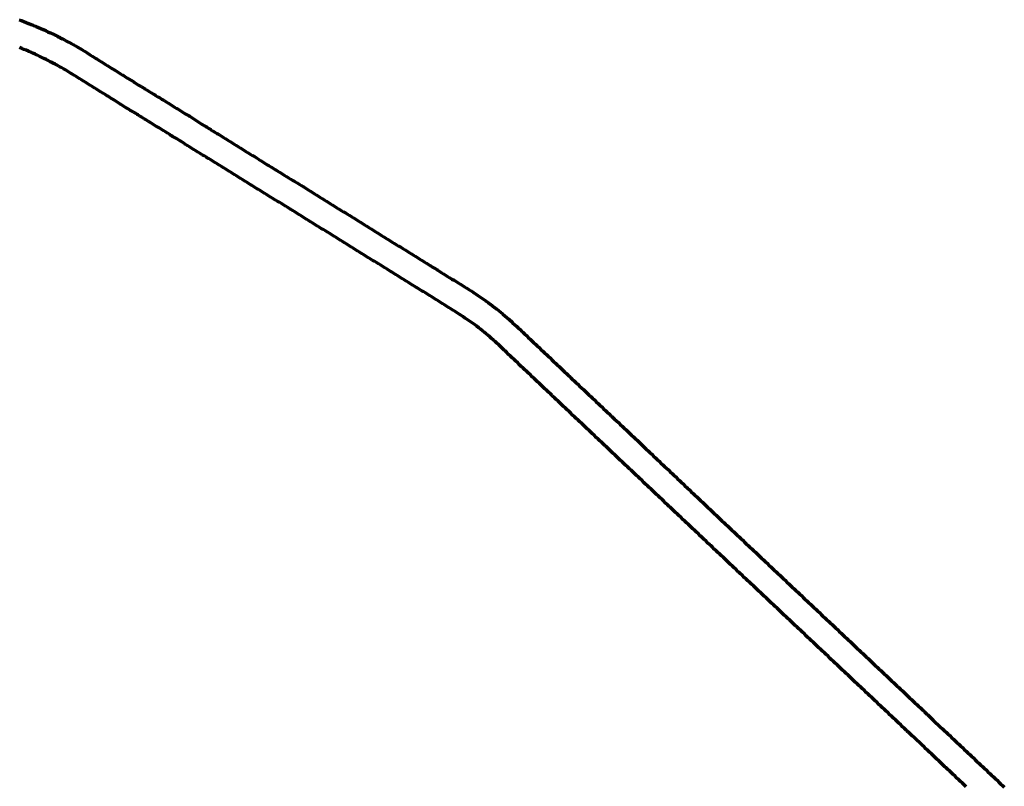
# Model space of a CAD drawing. Header units: metres. Extents: x 98902 to 136161, y 449037 to 499677.
# Tile 195 of 200: x 123707 to 126070, y 474357 to 476198. Entities that reach past the tile are written whole.
import ezdxf

# ---------------------------------------------------------------- set-up
doc = ezdxf.new("R2010")
doc.units = ezdxf.units.M
doc.layers.add('B-WE-OG-INFO_EIS VOORZORGSMAATREGEL-GV', color=7, linetype='Continuous', lineweight=70, true_color=0xfa194b)

msp = doc.modelspace()

# ---------------------------------------------------------------- linework, layer by layer
at = {"layer": 'B-WE-OG-INFO_EIS VOORZORGSMAATREGEL-GV', "flags": 128}
for points in [[(123705.3, 476197.7), (123710.9, 476195.6), (123710.9, 476195.6), (123716.6, 476193.4), (123716.7, 476193.4), (123716.8, 476193.4), (123722.5, 476191.2), (123722.6, 476191.1), (123722.7, 476191.1), (123728.4, 476188.8), (123728.6, 476188.7), (123728.9, 476188.6), (123734.1, 476186.4), (123739.3, 476184.4), (123739.7, 476184.2), (123740.1, 476184.1), (123745.7, 476181.8), (123745.9, 476181.7), (123746.1, 476181.7), (123751.7, 476179.3), (123751.7, 476179.2), (123751.8, 476179.2), (123757.4, 476176.8), (123757.4, 476176.8), (123763, 476174.4), (123763.4, 476174.1), (123763.8, 476174), (123769.3, 476171.5), (123769.4, 476171.4), (123769.6, 476171.3), (123774.8, 476168.8), (123780, 476166.5), (123780.2, 476166.3), (123780.5, 476166.3), (123786, 476163.7), (123786.1, 476163.7), (123786.1, 476163.6), (123791.6, 476161), (123792, 476160.7), (123792.5, 476160.6), (123797.9, 476157.8), (123798.1, 476157.6), (123798.4, 476157.6), (123803.8, 476154.7), (123803.9, 476154.6), (123804.1, 476154.5), (123809.3, 476151.6), (123814.2, 476149), (123819, 476146.5), (123824.4, 476143.9), (123824.8, 476143.6), (123825.4, 476143.4), (123830.8, 476140.5), (123831.1, 476140.3), (123831.5, 476140.2), (123836.8, 476137.2), (123836.8, 476137.1), (123836.8, 476137.1), (123842.1, 476134.1), (123842.2, 476134), (123842.4, 476134), (123847.6, 476130.9), (123847.7, 476130.8), (123847.9, 476130.7), (123853.1, 476127.6), (123853.2, 476127.5), (123853.3, 476127.5), (123858.6, 476124.3), (123858.6, 476124.2), (123858.7, 476124.2), (123863.9, 476121), (123863.9, 476121), (123864, 476121), (123869.2, 476117.8), (123874.4, 476114.5), (123874.4, 476114.5), (123877, 476112.9), (123877, 476112.9), (123882.1, 476109.7), (123882.1, 476109.7), (123887.3, 476106.5), (123889.9, 476104.9), (123892.5, 476103.3), (123892.5, 476103.3), (123897.7, 476100.1), (123897.9, 476099.9), (123898.1, 476099.8), (123903.2, 476096.5), (123903.3, 476096.5), (123903.4, 476096.4), (123908.3, 476093.2), (123913.3, 476090.1), (123913.3, 476090.1), (123918.4, 476086.9), (123918.4, 476086.9), (123923.3, 476083.9), (123923.3, 476083.9), (123928.5, 476080.7), (123928.7, 476080.6), (123928.8, 476080.6), (123934, 476077.3), (123934.2, 476077.2), (123934.4, 476077.1), (123939.5, 476073.8), (123939.5, 476073.8), (123944.2, 476070.7), (123949.1, 476067.8), (123949.1, 476067.8), (123949.1, 476067.8), (123954.3, 476064.7), (123954.7, 476064.4), (123955.1, 476064.2), (123959.7, 476061.2), (123964.5, 476058.4), (123964.7, 476058.3), (123964.8, 476058.2), (123970, 476055), (123970.1, 476055), (123970.2, 476055), (123975.4, 476051.8), (123975.6, 476051.6), (123975.9, 476051.5), (123981, 476048.2), (123981, 476048.1), (123981.1, 476048.1), (123982.4, 476047.3), (123982.4, 476047.2), (123982.5, 476047.2), (123987.4, 476044.1), (123992.3, 476040.9), (123992.4, 476040.8), (123992.5, 476040.8), (123996.7, 476038.1), (123998.4, 476037.1), (124000.9, 476035.8), (124001.2, 476035.5), (124001.6, 476035.4), (124006.8, 476032.4), (124007.2, 476032), (124007.7, 476031.8), (124012.8, 476028.7), (124012.8, 476028.7), (124017.8, 476025.5), (124017.9, 476025.5), (124017.9, 476025.5), (124023, 476022.3), (124023, 476022.3), (124023, 476022.2), (124027.8, 476019.2), (124032.7, 476016.3), (124033, 476016), (124033.3, 476015.9), (124038.2, 476012.8), (124043, 476009.9), (124048.1, 476006.8), (124048.5, 476006.5), (124048.9, 476006.3), (124053.5, 476003.3), (124058.3, 476000.4), (124058.5, 476000.3), (124058.7, 476000.2), (124063.8, 475997), (124063.9, 475997), (124063.9, 475997), (124068.9, 475993.8), (124074, 475990.7), (124074, 475990.7), (124074, 475990.7), (124078.9, 475987.6), (124084, 475984.5), (124084.3, 475984.2), (124084.7, 475984.1), (124089.4, 475981), (124094.2, 475978.1), (124094.2, 475978.1), (124099.3, 475975), (124099.3, 475975), (124104.2, 475972), (124108.6, 475969.3), (124113.4, 475966.8), (124114.8, 475965.7), (124116.2, 475965.1), (124120.9, 475961.9), (124125.7, 475958.7), (124125.7, 475958.7), (124130.6, 475955.5), (124135.4, 475952.5), (124140.2, 475949.5), (124140.2, 475949.5), (124145.3, 475946.3), (124145.4, 475946.3), (124145.4, 475946.3), (124150.4, 475943.2), (124150.4, 475943.2), (124155.5, 475940.1), (124155.8, 475939.8), (124156.1, 475939.7), (124160.7, 475936.7), (124165.5, 475933.8), (124165.6, 475933.7), (124165.9, 475933.6), (124171, 475930.4), (124171, 475930.4), (124175.7, 475927.5), (124180.6, 475924.6), (124181.1, 475924.2), (124181.7, 475923.9), (124186.4, 475920.9), (124191.2, 475918), (124191.2, 475917.9), (124191.3, 475917.9), (124196.4, 475914.8), (124196.4, 475914.7), (124196.5, 475914.7), (124201.6, 475911.6), (124201.6, 475911.6), (124201.6, 475911.6), (124206.7, 475908.4), (124206.7, 475908.4), (124211.8, 475905.2), (124216.9, 475902.1), (124222, 475898.9), (124227.2, 475895.7), (124227.2, 475895.7), (124232.3, 475892.6), (124232.3, 475892.6), (124237.4, 475889.4), (124239.9, 475887.8), (124245, 475884.7), (124250.1, 475881.5), (124255.3, 475878.3), (124255.3, 475878.3), (124260.4, 475875.2), (124260.4, 475875.2), (124265.5, 475872), (124270.6, 475868.9), (124275.7, 475865.7), (124280.8, 475862.5), (124281, 475862.4), (124281.2, 475862.3), (124286.3, 475859), (124286.3, 475859), (124286.3, 475859), (124291.2, 475855.9), (124296.2, 475852.8), (124296.2, 475852.7), (124296.3, 475852.7), (124301.1, 475849.6), (124306, 475846.6), (124306, 475846.6), (124311, 475843.6), (124311.3, 475843.4), (124311.6, 475843.3), (124316.3, 475840.3), (124321.1, 475837.5), (124321.3, 475837.3), (124321.6, 475837.2), (124326.7, 475834), (124326.7, 475834), (124326.7, 475834), (124331.9, 475830.9), (124337, 475827.7), (124337, 475827.7), (124342.1, 475824.6), (124342.1, 475824.6), (124347.2, 475821.4), (124352.3, 475818.3), (124352.3, 475818.3), (124357.4, 475815.1), (124362.5, 475811.9), (124367.7, 475808.8), (124372.8, 475805.6), (124377.9, 475802.5), (124377.9, 475802.5), (124383, 475799.3), (124388.1, 475796.2), (124388.1, 475796.1), (124388.1, 475796.1), (124389.4, 475795.4), (124389.4, 475795.3), (124389.4, 475795.3), (124394.5, 475792.2), (124399.6, 475789), (124404.8, 475785.9), (124409.9, 475782.7), (124415, 475779.5), (124420.1, 475776.4), (124420.1, 475776.4), (124420.1, 475776.4), (124425.2, 475773.2), (124425.2, 475773.2), (124425.2, 475773.2), (124427.8, 475771.6), (124432.9, 475768.4), (124438, 475765.3), (124443.1, 475762.1), (124448.2, 475758.9), (124453.3, 475755.7), (124458.4, 475752.6), (124463.5, 475749.4), (124468.6, 475746.2), (124473.7, 475743.1), (124478.8, 475739.9), (124483.9, 475736.7), (124489, 475733.6), (124494.1, 475730.4), (124494.1, 475730.4), (124499.3, 475727.2), (124499.3, 475727.2), (124504.4, 475724.1), (124509.5, 475720.9), (124512, 475719.3), (124514.6, 475717.7), (124519.7, 475714.5), (124519.7, 475714.5), (124524.8, 475711.4), (124529.9, 475708.2), (124535, 475705), (124535, 475705), (124540.1, 475701.9), (124545.2, 475698.7), (124550.3, 475695.5), (124555.4, 475692.4), (124555.4, 475692.4), (124560.5, 475689.2), (124565.6, 475686), (124570.7, 475682.8), (124570.7, 475682.8), (124575.8, 475679.7), (124580.9, 475676.5), (124586, 475673.3), (124591.2, 475670.2), (124591.2, 475670.2), (124596.3, 475667), (124601.4, 475663.8), (124606.5, 475660.7), (124606.5, 475660.7), (124611.6, 475657.5), (124616.7, 475654.3), (124616.7, 475654.3), (124621.8, 475651.2), (124626.9, 475648), (124632, 475644.8), (124637.1, 475641.6), (124642.2, 475638.5), (124642.2, 475638.5), (124647.3, 475635.3), (124652.4, 475632.1), (124652.4, 475632.1), (124657.5, 475629), (124662.6, 475625.8), (124667.7, 475622.6), (124672.8, 475619.5), (124677.9, 475616.3), (124677.9, 475616.3), (124683.1, 475613.1), (124688.2, 475610), (124688.2, 475610), (124693.3, 475606.8), (124693.4, 475606.6), (124693.7, 475606.5), (124698.2, 475603.6), (124702.8, 475600.9), (124702.9, 475600.8), (124703.1, 475600.8), (124708.2, 475597.7), (124708.5, 475597.5), (124708.7, 475597.4), (124713.8, 475594.2), (124713.8, 475594.2), (124713.9, 475594.2), (124719, 475591), (124724, 475587.8), (124729.1, 475584.6), (124729.1, 475584.6), (124734.2, 475581.4), (124739.3, 475578.2), (124744.4, 475575), (124749.5, 475571.9), (124754.6, 475568.7), (124759.7, 475565.5), (124764.8, 475562.3), (124769.9, 475559.1), (124775, 475555.9), (124775, 475555.9), (124780.1, 475552.7), (124785.2, 475549.5), (124790.3, 475546.3), (124795.3, 475543.2), (124795.6, 475542.9), (124795.9, 475542.8), (124801, 475539.5), (124801.2, 475539.3), (124801.4, 475539.2), (124806.4, 475535.8), (124806.6, 475535.6), (124806.8, 475535.5), (124811.4, 475532.2), (124816.1, 475528.9), (124816.1, 475528.9), (124821, 475525.6), (124826, 475522.3), (124826.1, 475522.1), (124826.3, 475522), (124831.3, 475518.6), (124831.4, 475518.4), (124831.7, 475518.3), (124836.6, 475514.8), (124836.7, 475514.6), (124837, 475514.5), (124841.8, 475510.9), (124842, 475510.7), (124842.2, 475510.6), (124847, 475506.9), (124847.1, 475506.8), (124847.2, 475506.7), (124851.9, 475503), (124852, 475502.9), (124852.1, 475502.8), (124856.8, 475499.1), (124856.9, 475499), (124857, 475498.9), (124861.6, 475495.1), (124861.7, 475495), (124861.8, 475494.9), (124866.4, 475491.1), (124866.5, 475491), (124866.6, 475490.9), (124871.2, 475487), (124871.3, 475486.9), (124871.4, 475486.9), (124876, 475482.9), (124876.1, 475482.8), (124876.2, 475482.8), (124880.7, 475478.8), (124880.8, 475478.7), (124880.9, 475478.6), (124885.4, 475474.6), (124885.4, 475474.5), (124885.6, 475474.5), (124890, 475470.4), (124890.1, 475470.3), (124890.2, 475470.2), (124894.6, 475466.2), (124894.7, 475466.1), (124894.8, 475466), (124899.2, 475461.9), (124899.2, 475461.8), (124899.2, 475461.8), (124903.6, 475457.7), (124908, 475453.5), (124908, 475453.5), (124912.3, 475449.4), (124914.5, 475447.4), (124914.5, 475447.3), (124918.9, 475443.2), (124918.9, 475443.2), (124918.9, 475443.2), (124923.2, 475439.1), (124927.6, 475435), (124932, 475430.8), (124932, 475430.8), (124936.3, 475426.7), (124936.3, 475426.7), (124940.7, 475422.6), (124945.1, 475418.4), (124945.1, 475418.4), (124949.4, 475414.3), (124953.8, 475410.2), (124958.1, 475406), (124958.2, 475406), (124962.5, 475401.9), (124962.5, 475401.9), (124966.9, 475397.8), (124966.9, 475397.8), (124971.2, 475393.6), (124975.6, 475389.5), (124980, 475385.4), (124980, 475385.4), (124984.3, 475381.2), (124988.7, 475377.1), (124988.7, 475377.1), (124993.1, 475373), (124993.1, 475373), (124997.4, 475368.9), (125001.8, 475364.7), (125006.1, 475360.6), (125010.5, 475356.5), (125010.5, 475356.5), (125014.9, 475352.3), (125019.2, 475348.2), (125019.2, 475348.2), (125023.6, 475344.1), (125023.6, 475344.1), (125028, 475339.9), (125028, 475339.9), (125029, 475338.9), (125029, 475338.9), (125033.5, 475334.7), (125037.9, 475330.5), (125042.3, 475326.4), (125046.7, 475322.2), (125051.1, 475318), (125051.1, 475318), (125055.6, 475313.8), (125060, 475309.6), (125064.4, 475305.5), (125068.8, 475301.3), (125073.3, 475297.1), (125073.3, 475297.1), (125073.3, 475297.1), (125077.7, 475292.9), (125077.7, 475292.9), (125082.1, 475288.7), (125086.5, 475284.6), (125086.5, 475284.6), (125086.5, 475284.6), (125090.9, 475280.4), (125090.9, 475280.4), (125095.4, 475276.2), (125099.8, 475272), (125104.2, 475267.8), (125108.6, 475263.7), (125108.6, 475263.7), (125113, 475259.5), (125113, 475259.5), (125117.5, 475255.3), (125121.9, 475251.1), (125121.9, 475251.1), (125126.3, 475246.9), (125128.5, 475244.8), (125128.5, 475244.8), (125128.5, 475244.8), (125130.7, 475242.8), (125135.1, 475238.6), (125139.6, 475234.4), (125144, 475230.2), (125148.4, 475226), (125152.8, 475221.9), (125155, 475219.8), (125155, 475219.8), (125158, 475217), (125158, 475217), (125162.4, 475212.8), (125166.8, 475208.6), (125166.8, 475208.6), (125171.3, 475204.4), (125175.7, 475200.3), (125180.1, 475196.1), (125180.1, 475196), (125180.1, 475196), (125184.5, 475191.9), (125188.9, 475187.8), (125193.2, 475183.7), (125193.4, 475183.5), (125193.6, 475183.4), (125197.9, 475179.2), (125198, 475179.1), (125198.1, 475179.1), (125202.4, 475174.8), (125206.6, 475170.8), (125206.6, 475170.8), (125210.9, 475166.7), (125210.9, 475166.7), (125215.4, 475162.5), (125215.4, 475162.5), (125215.4, 475162.5), (125219.8, 475158.3), (125224.2, 475154.1), (125224.2, 475154.1), (125224.2, 475154.1), (125228.6, 475150), (125233.1, 475145.8), (125237.5, 475141.6), (125241.9, 475137.4), (125246.3, 475133.2), (125250.7, 475129), (125250.7, 475129), (125250.7, 475129), (125255.1, 475124.8), (125255.1, 475124.8), (125259.6, 475120.7), (125264, 475116.5), (125264, 475116.5), (125268.4, 475112.3), (125268.4, 475112.3), (125272.8, 475108.1), (125272.8, 475108.1), (125277.2, 475103.9), (125281.6, 475099.7), (125286.1, 475095.6), (125286.1, 475095.6), (125290.5, 475091.4), (125294.9, 475087.2), (125294.9, 475087.2), (125299.3, 475083), (125303.7, 475078.8), (125308.1, 475074.6), (125310.2, 475072.7), (125314.7, 475068.5), (125314.7, 475068.5), (125319.1, 475064.3), (125319.1, 475064.3), (125323.5, 475060.1), (125323.5, 475060.1), (125327.9, 475055.9), (125332.3, 475051.7), (125336.8, 475047.6), (125341.2, 475043.4), (125341.2, 475043.4), (125345.6, 475039.2), (125345.6, 475039.2), (125350, 475035), (125350, 475035), (125354.4, 475030.8), (125358.9, 475026.6), (125363.3, 475022.5), (125363.3, 475022.5), (125365.4, 475020.5), (125365.4, 475020.5), (125365.4, 475020.5), (125369.8, 475016.3), (125374.2, 475012.1), (125378.6, 475007.9), (125378.6, 475007.9), (125383, 475003.8), (125383, 475003.8), (125384.1, 475002.7), (125384.1, 475002.7), (125388.4, 474998.6), (125388.4, 474998.6), (125388.4, 474998.6), (125392.8, 474994.6), (125397.1, 474990.5), (125401.4, 474986.4), (125405.8, 474982.3), (125410.1, 474978.2), (125410.1, 474978.2), (125414.4, 474974.1), (125414.4, 474974.1), (125414.4, 474974.1), (125416.6, 474972.1), (125416.6, 474972.1), (125420.9, 474968), (125420.9, 474968), (125425.2, 474963.9), (125429.6, 474959.8), (125429.6, 474959.8), (125433.9, 474955.7), (125433.9, 474955.7), (125438.2, 474951.7), (125442.6, 474947.6), (125446.9, 474943.5), (125451.2, 474939.4), (125455.5, 474935.3), (125459.9, 474931.2), (125464.2, 474927.1), (125464.2, 474927.1), (125468.5, 474923.1), (125468.5, 474923), (125472.9, 474919), (125477.2, 474914.9), (125477.2, 474914.9), (125481.5, 474910.8), (125481.5, 474910.8), (125485.9, 474906.7), (125485.9, 474906.7), (125488, 474904.7), (125488, 474904.7), (125492.4, 474900.6), (125496.7, 474896.5), (125501, 474892.4), (125505.3, 474888.3), (125509.7, 474884.2), (125514, 474880.2), (125518.3, 474876.1), (125518.3, 474876.1), (125522.7, 474872), (125522.7, 474872), (125527, 474867.9), (125531.3, 474863.8), (125535.6, 474859.7), (125535.6, 474859.7), (125540, 474855.6), (125544.3, 474851.6), (125548.6, 474847.5), (125548.6, 474847.5), (125553, 474843.4), (125553, 474843.4), (125557.3, 474839.3), (125561.6, 474835.2), (125561.6, 474835.2), (125566, 474831.1), (125570.3, 474827), (125574.6, 474823), (125578.9, 474818.9), (125583.3, 474814.8), (125587.6, 474810.7), (125591.9, 474806.6), (125596.3, 474802.5), (125596.3, 474802.5), (125600.6, 474798.4), (125600.6, 474798.4), (125604.9, 474794.4), (125609.2, 474790.3), (125613.6, 474786.2), (125613.6, 474786.2), (125617.9, 474782.1), (125622.2, 474778), (125626.6, 474773.9), (125626.6, 474773.9), (125630.9, 474769.8), (125635.2, 474765.8), (125639.6, 474761.7), (125639.6, 474761.7), (125643.9, 474757.6), (125648.2, 474753.5), (125652.5, 474749.4), (125656.9, 474745.3), (125661.2, 474741.2), (125661.2, 474741.2), (125665.5, 474737.2), (125669.9, 474733.1), (125674.2, 474729), (125678.5, 474724.9), (125678.5, 474724.9), (125682.9, 474720.8), (125687.2, 474716.7), (125691.5, 474712.6), (125691.5, 474712.6), (125695.8, 474708.6), (125700.2, 474704.5), (125704.5, 474700.4), (125704.5, 474700.4), (125708.8, 474696.3), (125713.2, 474692.2), (125717.5, 474688.1), (125717.5, 474688.1), (125721.8, 474684), (125726.1, 474680), (125730.5, 474675.9), (125734.8, 474671.8), (125734.8, 474671.8), (125739.1, 474667.7), (125739.1, 474667.7), (125743.5, 474663.6), (125747.8, 474659.5), (125747.8, 474659.5), (125752.1, 474655.4), (125756.5, 474651.4), (125760.8, 474647.3), (125765.1, 474643.2), (125769.4, 474639.1), (125769.4, 474639.1), (125773.8, 474635), (125778.1, 474630.9), (125782.4, 474626.8), (125782.4, 474626.8), (125786.8, 474622.8), (125786.8, 474622.8), (125791.1, 474618.7), (125795.4, 474614.6), (125799.8, 474610.5), (125799.8, 474610.5), (125804.1, 474606.4), (125808.4, 474602.3), (125812.7, 474598.2), (125812.7, 474598.2), (125817.1, 474594.2), (125821.4, 474590.1), (125825.7, 474586), (125825.7, 474586), (125830.1, 474581.9), (125834.4, 474577.8), (125838.7, 474573.7), (125843, 474569.6), (125847.4, 474565.6), (125847.4, 474565.6), (125851.7, 474561.5), (125856, 474557.4), (125860.4, 474553.3), (125864.7, 474549.2), (125864.7, 474549.2), (125869, 474545.1), (125873.4, 474541), (125877.7, 474537), (125877.7, 474537), (125877.7, 474537), (125878.8, 474535.9), (125878.8, 474535.9), (125878.8, 474535.9), (125883.1, 474531.8), (125883.1, 474531.8), (125884.8, 474530.2), (125887, 474528.2), (125891.4, 474524), (125891.4, 474524), (125895.7, 474519.9), (125900.1, 474515.8), (125917.6, 474499.3), (125922, 474495.1), (125926.3, 474491), (125930.7, 474486.9), (125935.1, 474482.8), (125939.4, 474478.6), (125943.8, 474474.5), (125943.8, 474474.5), (125948.2, 474470.4), (125952.5, 474466.3), (125952.5, 474466.3), (125956.9, 474462.1), (125961.3, 474458), (125961.3, 474458), (125965.6, 474453.9), (125965.6, 474453.9), (125965.6, 474453.9), (125970, 474449.8), (125970, 474449.8), (125974.4, 474445.6), (125974.4, 474445.6), (125978.7, 474441.5), (125983.1, 474437.4), (125983.1, 474437.4), (125987.5, 474433.3), (125987.5, 474433.3), (125991.8, 474429.1), (125996.2, 474425), (126000.6, 474420.9), (126000.6, 474420.9), (126004.9, 474416.8), (126004.9, 474416.8), (126009.3, 474412.6), (126009.3, 474412.6), (126013.7, 474408.5), (126018.1, 474404.4), (126022.4, 474400.2), (126026.8, 474396.1), (126031.2, 474392), (126031.2, 474392), (126035.5, 474387.9), (126039.9, 474383.7), (126044.3, 474379.6), (126048.6, 474375.5), (126053, 474371.4), (126053, 474371.4), (126057.4, 474367.2), (126061.7, 474363.1), (126066.1, 474359), (126066.1, 474359), (126070.5, 474354.9)], [(125978.9, 474356), (125974.5, 474360.2), (125974.5, 474360.2), (125970.1, 474364.3), (125970.1, 474364.3), (125965.7, 474368.5), (125965.7, 474368.5), (125961.3, 474372.6), (125956.9, 474376.8), (125956.9, 474376.8), (125952.5, 474380.9), (125948.1, 474385.1), (125943.8, 474389.2), (125939.4, 474393.3), (125935, 474397.5), (125930.6, 474401.6), (125930.4, 474401.8), (125930.2, 474402), (125928.1, 474404.1), (125915.5, 474415.9), (125913.3, 474418), (125913.2, 474418.1), (125913, 474418.2), (125908.6, 474422.4), (125904.2, 474426.5), (125899.8, 474430.7), (125895.4, 474434.8), (125891.1, 474439), (125886.7, 474443.1), (125886.7, 474443.1), (125882.3, 474447.2), (125877.9, 474451.4), (125873.5, 474455.5), (125853.7, 474474.2), (125853.7, 474474.2), (125849.3, 474478.3), (125849.3, 474478.3), (125844.9, 474482.5), (125844.9, 474482.5), (125840.5, 474486.6), (125840.5, 474486.6), (125839.1, 474488), (125839.1, 474488), (125837.6, 474489.4), (125836.1, 474490.8), (125836.1, 474490.8), (125835.1, 474491.8), (125830.7, 474495.9), (125830.7, 474495.9), (125826.3, 474500), (125826.3, 474500.1), (125822, 474504.2), (125821.9, 474504.2), (125817.6, 474508.3), (125817.6, 474508.3), (125817.6, 474508.3), (125813.2, 474512.4), (125808.9, 474516.5), (125804.5, 474520.7), (125804.5, 474520.7), (125800.1, 474524.8), (125800.1, 474524.8), (125795.7, 474528.9), (125791.4, 474533), (125791.4, 474533), (125787, 474537.2), (125787, 474537.2), (125782.6, 474541.3), (125782.6, 474541.3), (125778.3, 474545.4), (125778.3, 474545.4), (125773.9, 474549.5), (125769.5, 474553.6), (125769.5, 474553.6), (125765.2, 474557.8), (125765.2, 474557.8), (125765.2, 474557.8), (125760.8, 474561.9), (125756.4, 474566), (125756.4, 474566), (125752.1, 474570.1), (125752.1, 474570.1), (125747.7, 474574.3), (125747.7, 474574.3), (125743.3, 474578.4), (125743.3, 474578.4), (125739, 474582.5), (125739, 474582.5), (125734.6, 474586.6), (125734.6, 474586.6), (125730.2, 474590.7), (125730.2, 474590.7), (125730.2, 474590.7), (125725.9, 474594.9), (125721.5, 474599), (125717.1, 474603.1), (125712.8, 474607.2), (125708.4, 474611.4), (125704, 474615.5), (125699.7, 474619.6), (125695.3, 474623.7), (125690.9, 474627.8), (125686.6, 474632), (125682.2, 474636.1), (125682.2, 474636.1), (125677.8, 474640.2), (125677.8, 474640.2), (125673.5, 474644.3), (125669.1, 474648.5), (125669.1, 474648.5), (125664.7, 474652.6), (125664.7, 474652.6), (125664.7, 474652.6), (125660.4, 474656.7), (125660.4, 474656.7), (125656, 474660.8), (125656, 474660.8), (125651.6, 474664.9), (125651.6, 474664.9), (125647.3, 474669.1), (125647.3, 474669.1), (125642.9, 474673.2), (125642.9, 474673.2), (125638.5, 474677.3), (125638.5, 474677.3), (125634.2, 474681.4), (125629.8, 474685.6), (125629.8, 474685.6), (125629.8, 474685.6), (125625.4, 474689.7), (125625.4, 474689.7), (125621.1, 474693.8), (125616.7, 474697.9), (125616.7, 474697.9), (125612.3, 474702), (125612.3, 474702), (125608, 474706.2), (125608, 474706.2), (125603.6, 474710.3), (125603.6, 474710.3), (125599.2, 474714.4), (125594.9, 474718.5), (125594.9, 474718.5), (125590.5, 474722.7), (125590.5, 474722.7), (125586.1, 474726.8), (125581.8, 474730.9), (125581.8, 474730.9), (125577.4, 474735), (125577.4, 474735), (125577.4, 474735), (125573, 474739.1), (125573, 474739.1), (125568.7, 474743.3), (125568.6, 474743.3), (125564.3, 474747.4), (125564.3, 474747.4), (125559.9, 474751.5), (125559.9, 474751.5), (125555.6, 474755.6), (125555.6, 474755.6), (125551.2, 474759.8), (125551.2, 474759.8), (125546.8, 474763.9), (125542.4, 474768), (125542.4, 474768), (125542.4, 474768), (125538.1, 474772.1), (125538.1, 474772.1), (125533.7, 474776.2), (125529.3, 474780.4), (125525, 474784.5), (125520.6, 474788.6), (125516.2, 474792.7), (125511.9, 474796.9), (125507.5, 474801), (125503.1, 474805.1), (125498.8, 474809.2), (125494.4, 474813.3), (125490, 474817.5), (125485.7, 474821.6), (125481.3, 474825.7), (125476.9, 474829.8), (125472.6, 474834), (125468.2, 474838.1), (125463.8, 474842.2), (125459.5, 474846.3), (125455.1, 474850.5), (125450.7, 474854.6), (125446.4, 474858.7), (125442, 474862.8), (125437.6, 474866.9), (125433.3, 474871.1), (125431.1, 474873.1), (125431.1, 474873.1), (125426.7, 474877.2), (125426.7, 474877.2), (125426.7, 474877.2), (125422.3, 474881.4), (125422.3, 474881.4), (125418, 474885.5), (125418, 474885.5), (125413.6, 474889.6), (125413.6, 474889.6), (125409.3, 474893.7), (125409.2, 474893.7), (125404.9, 474897.9), (125404.9, 474897.9), (125400.5, 474902), (125400.5, 474902), (125396.1, 474906.1), (125391.8, 474910.2), (125391.8, 474910.2), (125391.8, 474910.2), (125387.4, 474914.3), (125387.4, 474914.3), (125383, 474918.5), (125378.7, 474922.6), (125378.7, 474922.6), (125374.3, 474926.7), (125374.3, 474926.7), (125369.9, 474930.8), (125369.9, 474930.8), (125365.6, 474935), (125365.6, 474935), (125363.4, 474937), (125359, 474941.1), (125354.7, 474945.3), (125350.3, 474949.4), (125350.3, 474949.4), (125350.3, 474949.4), (125345.9, 474953.5), (125341.6, 474957.6), (125341.5, 474957.6), (125341.5, 474957.7), (125340.4, 474958.7), (125340.4, 474958.7), (125340.4, 474958.7), (125336.1, 474962.8), (125331.7, 474967), (125331.7, 474967), (125327.3, 474971.1), (125327.3, 474971.1), (125323, 474975.2), (125318.6, 474979.4), (125316.4, 474981.4), (125312.1, 474985.5), (125307.7, 474989.7), (125303.3, 474993.8), (125299, 474997.9), (125299, 474997.9), (125294.6, 475002.1), (125294.6, 475002.1), (125290.3, 475006.2), (125285.9, 475010.3), (125281.5, 475014.5), (125277.2, 475018.6), (125277.2, 475018.6), (125272.8, 475022.7), (125268.4, 475026.9), (125268.4, 475026.9), (125266.3, 475028.9), (125266.3, 475028.9), (125266.3, 475028.9), (125261.9, 475033.1), (125257.5, 475037.2), (125257.5, 475037.2), (125253.2, 475041.3), (125248.8, 475045.5), (125244.4, 475049.6), (125244.4, 475049.6), (125240.1, 475053.7), (125240.1, 475053.7), (125235.7, 475057.8), (125231.3, 475062), (125231.3, 475062), (125231.3, 475062), (125227, 475066.1), (125227, 475066.1), (125227, 475066.1), (125222.6, 475070.3), (125218.2, 475074.4), (125213.9, 475078.6), (125209.5, 475082.7), (125209.5, 475082.7), (125205.2, 475086.8), (125205.2, 475086.8), (125205.2, 475086.8), (125200.8, 475091), (125200.8, 475091), (125196.5, 475095.1), (125192.1, 475099.2), (125187.7, 475103.4), (125187.7, 475103.4), (125183.4, 475107.5), (125183.4, 475107.5), (125179, 475111.7), (125179, 475111.7), (125174.7, 475115.7), (125174.7, 475115.7), (125170.7, 475119.6), (125166.5, 475123.3), (125166.2, 475123.7), (125165.8, 475123.9), (125161.5, 475128.1), (125161.4, 475128.2), (125161.2, 475128.3), (125157, 475132.4), (125157, 475132.4), (125152.8, 475136.4), (125148.7, 475140.4), (125144.4, 475144.3), (125144.2, 475144.6), (125143.9, 475144.7), (125139.7, 475148.8), (125135.4, 475152.9), (125131, 475157), (125131, 475157), (125131, 475157), (125126.6, 475161.1), (125126.6, 475161.1), (125122.3, 475165.3), (125117.9, 475169.4), (125113.6, 475173.5), (125113.6, 475173.5), (125111.4, 475175.6), (125111.4, 475175.6), (125108.5, 475178.3), (125108.5, 475178.3), (125108.5, 475178.3), (125104.1, 475182.5), (125099.8, 475186.6), (125095.4, 475190.7), (125091.1, 475194.8), (125091, 475194.8), (125086.7, 475199), (125086.7, 475199), (125082.3, 475203.1), (125078, 475207.2), (125073.6, 475211.4), (125069.2, 475215.5), (125069.2, 475215.5), (125064.9, 475219.6), (125060.5, 475223.8), (125056.1, 475227.9), (125051.8, 475232), (125051.8, 475232), (125051.8, 475232), (125047.4, 475236.2), (125047.4, 475236.2), (125043, 475240.3), (125038.7, 475244.4), (125034.3, 475248.5), (125030, 475252.7), (125025.6, 475256.8), (125025.6, 475256.8), (125021.2, 475260.9), (125016.9, 475265.1), (125012.5, 475269.2), (125008.1, 475273.3), (125008.1, 475273.3), (125003.8, 475277.5), (125003.8, 475277.5), (124999.4, 475281.6), (124995, 475285.7), (124995, 475285.7), (124990.7, 475289.9), (124990.7, 475289.9), (124986.3, 475294), (124986.3, 475294), (124986.3, 475294), (124985.2, 475295), (124980.9, 475299.1), (124980.9, 475299.1), (124976.5, 475303.3), (124972.1, 475307.4), (124967.8, 475311.5), (124963.4, 475315.7), (124959.1, 475319.8), (124954.7, 475323.9), (124954.7, 475323.9), (124954.7, 475323.9), (124950.3, 475328), (124946, 475332.2), (124946, 475332.2), (124946, 475332.2), (124941.6, 475336.3), (124941.6, 475336.3), (124937.3, 475340.4), (124937.3, 475340.4), (124932.9, 475344.6), (124928.5, 475348.7), (124924.2, 475352.8), (124919.8, 475356.9), (124915.5, 475361.1), (124915.5, 475361.1), (124911.1, 475365.2), (124906.7, 475369.3), (124906.7, 475369.3), (124902.4, 475373.5), (124898, 475377.6), (124893.7, 475381.7), (124889.3, 475385.8), (124889.3, 475385.8), (124884.9, 475390), (124880.6, 475394.1), (124880.6, 475394.1), (124880.6, 475394.1), (124876.2, 475398.2), (124871.9, 475402.4), (124871.9, 475402.4), (124869.7, 475404.4), (124869.7, 475404.4), (124865.3, 475408.6), (124861, 475412.7), (124856.7, 475416.7), (124856.7, 475416.7), (124852.4, 475420.7), (124848.2, 475424.7), (124843.9, 475428.5), (124839.6, 475432.3), (124835.3, 475436.2), (124830.9, 475439.9), (124826.6, 475443.6), (124822.1, 475447.3), (124817.7, 475450.9), (124813.2, 475454.6), (124808.7, 475458.1), (124807.2, 475459.3), (124805.6, 475460.5), (124804.3, 475461.5), (124799.9, 475464.8), (124795.4, 475468), (124790.9, 475471.1), (124786.2, 475474.3), (124786.2, 475474.3), (124781.2, 475477.7), (124781.2, 475477.7), (124781.1, 475477.7), (124776.2, 475481.1), (124776, 475481.2), (124775.8, 475481.3), (124770.9, 475484.7), (124766.2, 475487.9), (124761.7, 475490.9), (124757, 475493.9), (124757, 475493.9), (124751.9, 475497.1), (124746.8, 475500.2), (124746.8, 475500.2), (124741.7, 475503.4), (124741.7, 475503.4), (124736.6, 475506.6), (124736.6, 475506.6), (124731.6, 475509.8), (124726.5, 475513), (124721.4, 475516.2), (124721.4, 475516.2), (124716.3, 475519.4), (124711.2, 475522.6), (124711.2, 475522.6), (124706.1, 475525.8), (124706.1, 475525.8), (124701, 475528.9), (124695.9, 475532.1), (124690.8, 475535.3), (124685.8, 475538.5), (124685.8, 475538.5), (124680.7, 475541.7), (124680.7, 475541.7), (124675.7, 475544.8), (124670.9, 475547.8), (124665.9, 475550.7), (124665.9, 475550.8), (124665.8, 475550.8), (124660.7, 475553.9), (124660.5, 475554), (124660.3, 475554.1), (124655.2, 475557.3), (124650.1, 475560.5), (124650.1, 475560.5), (124645, 475563.6), (124639.9, 475566.8), (124634.8, 475570), (124629.7, 475573.2), (124624.6, 475576.3), (124624.6, 475576.3), (124619.5, 475579.5), (124619.5, 475579.5), (124614.4, 475582.7), (124609.3, 475585.8), (124604.2, 475589), (124604.1, 475589), (124599.1, 475592.2), (124599, 475592.2), (124593.9, 475595.3), (124593.9, 475595.3), (124588.9, 475598.5), (124588.9, 475598.5), (124583.8, 475601.7), (124578.6, 475604.8), (124578.6, 475604.8), (124573.5, 475608), (124573.5, 475608), (124568.4, 475611.2), (124563.3, 475614.3), (124558.2, 475617.5), (124553.1, 475620.7), (124548, 475623.9), (124548, 475623.9), (124542.9, 475627), (124537.8, 475630.2), (124532.7, 475633.4), (124532.7, 475633.4), (124527.7, 475636.5), (124527.6, 475636.5), (124522.5, 475639.7), (124517.4, 475642.9), (124517.4, 475642.9), (124512.3, 475646), (124507.2, 475649.2), (124502.1, 475652.4), (124502.1, 475652.4), (124497, 475655.5), (124491.9, 475658.7), (124486.8, 475661.9), (124486.8, 475661.9), (124481.7, 475665.1), (124481.7, 475665.1), (124476.6, 475668.2), (124471.5, 475671.4), (124466.4, 475674.6), (124461.3, 475677.7), (124456.2, 475680.9), (124451.1, 475684.1), (124446, 475687.2), (124440.9, 475690.4), (124435.8, 475693.6), (124430.7, 475696.7), (124425.6, 475699.9), (124420.5, 475703.1), (124415.4, 475706.3), (124415.4, 475706.3), (124410.3, 475709.4), (124405.2, 475712.6), (124405.2, 475712.6), (124400.1, 475715.8), (124400.1, 475715.8), (124395, 475718.9), (124389.9, 475722.1), (124387.4, 475723.7), (124387.4, 475723.7), (124382.3, 475726.8), (124382.3, 475726.8), (124377.2, 475730), (124377.2, 475730), (124372.1, 475733.1), (124367, 475736.3), (124367, 475736.3), (124361.9, 475739.5), (124361.9, 475739.5), (124356.8, 475742.6), (124356.8, 475742.6), (124355.6, 475743.4), (124355.6, 475743.4), (124350.5, 475746.5), (124350.4, 475746.5), (124345.3, 475749.7), (124340.2, 475752.9), (124335, 475756), (124329.9, 475759.2), (124329.9, 475759.2), (124324.7, 475762.3), (124319.6, 475765.5), (124319.6, 475765.5), (124314.5, 475768.7), (124309.3, 475771.8), (124304.2, 475775), (124299, 475778.1), (124299, 475778.1), (124293.9, 475781.3), (124293.9, 475781.3), (124288.8, 475784.5), (124283.8, 475787.5), (124278.8, 475790.5), (124278.5, 475790.7), (124278.1, 475790.9), (124273.2, 475793.9), (124268.3, 475797), (124268.2, 475797), (124268.1, 475797), (124263, 475800.2), (124262.9, 475800.3), (124262.8, 475800.3), (124257.7, 475803.5), (124257.6, 475803.6), (124257.6, 475803.6), (124252.6, 475806.7), (124247.6, 475809.8), (124247.5, 475809.9), (124247.5, 475809.9), (124242.4, 475813.1), (124237.2, 475816.3), (124232.1, 475819.4), (124227, 475822.6), (124227, 475822.6), (124221.9, 475825.8), (124221.9, 475825.8), (124216.7, 475829), (124214.2, 475830.6), (124214.2, 475830.6), (124209, 475833.8), (124206.5, 475835.4), (124206.5, 475835.4), (124201.4, 475838.6), (124201.4, 475838.6), (124196.2, 475841.8), (124196.2, 475841.8), (124191.1, 475845), (124191.1, 475845), (124186, 475848.2), (124180.9, 475851.3), (124180.9, 475851.3), (124175.7, 475854.5), (124170.6, 475857.7), (124165.5, 475860.9), (124165.5, 475860.9), (124165.5, 475860.9), (124160.3, 475864.1), (124160.3, 475864.1), (124155.3, 475867.2), (124155.2, 475867.3), (124155, 475867.4), (124150.1, 475870.5), (124145.3, 475873.5), (124140.4, 475876.4), (124140.2, 475876.6), (124139.9, 475876.7), (124134.9, 475879.8), (124129.8, 475882.9), (124129.6, 475883.1), (124129.4, 475883.2), (124124.4, 475886.3), (124119.4, 475889.4), (124119.4, 475889.4), (124114.3, 475892.5), (124114.3, 475892.5), (124109.2, 475895.6), (124109, 475895.8), (124108.8, 475895.9), (124103.7, 475899.1), (124103.6, 475899.2), (124103.4, 475899.3), (124098.3, 475902.6), (124098.3, 475902.6), (124093.4, 475905.7), (124093.2, 475905.9), (124093, 475906), (124088, 475909.3), (124085.8, 475910.7), (124083.2, 475912.4), (124078.8, 475914.9), (124073.7, 475917.6), (124073.1, 475918.2), (124072.3, 475918.5), (124067.2, 475921.6), (124067.1, 475921.7), (124067.1, 475921.7), (124062, 475924.9), (124056.9, 475928.1), (124056.8, 475928.1), (124056.7, 475928.2), (124051.6, 475931.4), (124051.6, 475931.4), (124046.6, 475934.6), (124046.6, 475934.6), (124041.6, 475937.7), (124036.6, 475940.7), (124036.5, 475940.8), (124036.5, 475940.8), (124031.4, 475944), (124031.4, 475944), (124026.4, 475947), (124021.4, 475950.1), (124021, 475950.4), (124020.6, 475950.6), (124015.8, 475953.6), (124011, 475956.6), (124010.7, 475956.8), (124010.5, 475956.9), (124005.6, 475960), (124000.7, 475963), (124000.4, 475963.2), (124000.1, 475963.3), (123995.5, 475966.3), (123990.7, 475969.2), (123990.2, 475969.6), (123989.6, 475969.9), (123984.8, 475973), (123980.2, 475976), (123976.1, 475978.4), (123971.5, 475980.8), (123971.2, 475981), (123970.8, 475981.2), (123965.6, 475984.1), (123964.5, 475985), (123963.2, 475985.6), (123958.6, 475988.7), (123954, 475991.7), (123954, 475991.7), (123948.9, 475994.9), (123948.8, 475994.9), (123948.8, 475995), (123947.5, 475995.8), (123947.5, 475995.8), (123947.5, 475995.8), (123942.6, 475998.9), (123937.7, 476002), (123932.6, 476005.1), (123932.4, 476005.3), (123932.1, 476005.4), (123927, 476008.7), (123926.8, 476008.8), (123926.7, 476008.8), (123922.6, 476011.5), (123918.2, 476013.9), (123917.7, 476014.4), (123917, 476014.7), (123911.8, 476017.8), (123911.8, 476017.8), (123911.8, 476017.9), (123906.6, 476021), (123906.5, 476021.1), (123906.5, 476021.1), (123901.3, 476024.3), (123901.2, 476024.4), (123901.1, 476024.4), (123896.1, 476027.6), (123896.1, 476027.6), (123890.9, 476030.9), (123890.9, 476030.9), (123890.9, 476030.9), (123885.9, 476034), (123880.8, 476037.2), (123880.7, 476037.3), (123880.5, 476037.4), (123875.3, 476040.6), (123875.3, 476040.7), (123875.2, 476040.7), (123870.2, 476043.9), (123870.2, 476043.9), (123865.3, 476047), (123860.3, 476050.1), (123860.3, 476050.1), (123855.1, 476053.3), (123849.9, 476056.5), (123844.8, 476059.7), (123842.2, 476061.3), (123837, 476064.4), (123836.9, 476064.5), (123836.9, 476064.5), (123831.7, 476067.7), (123831.5, 476067.9), (123831.3, 476067.9), (123826.5, 476071), (123821.7, 476074), (123816.7, 476077), (123811.7, 476079.9), (123806.7, 476082.7), (123801.6, 476085.6), (123796.8, 476088.2), (123792, 476090.7), (123792, 476090.7), (123786.5, 476093.4), (123786.1, 476093.7), (123785.7, 476093.8), (123780.3, 476096.7), (123780.3, 476096.7), (123775.2, 476099.5), (123770.1, 476102.2), (123765.1, 476104.7), (123760.2, 476107.1), (123754.9, 476109.5), (123754.8, 476109.6), (123754.7, 476109.6), (123749.2, 476112.2), (123749.2, 476112.2), (123749.2, 476112.2), (123743.8, 476114.8), (123738.6, 476117.2), (123733.6, 476119.4), (123728.1, 476121.7), (123728, 476121.8), (123727.9, 476121.8), (123722.4, 476124.2), (123722.4, 476124.2), (123717.2, 476126.4), (123712, 476128.5), (123706.5, 476130.6)]]:
    msp.add_lwpolyline(points, dxfattribs=at)

doc.saveas('drawing.dxf')
